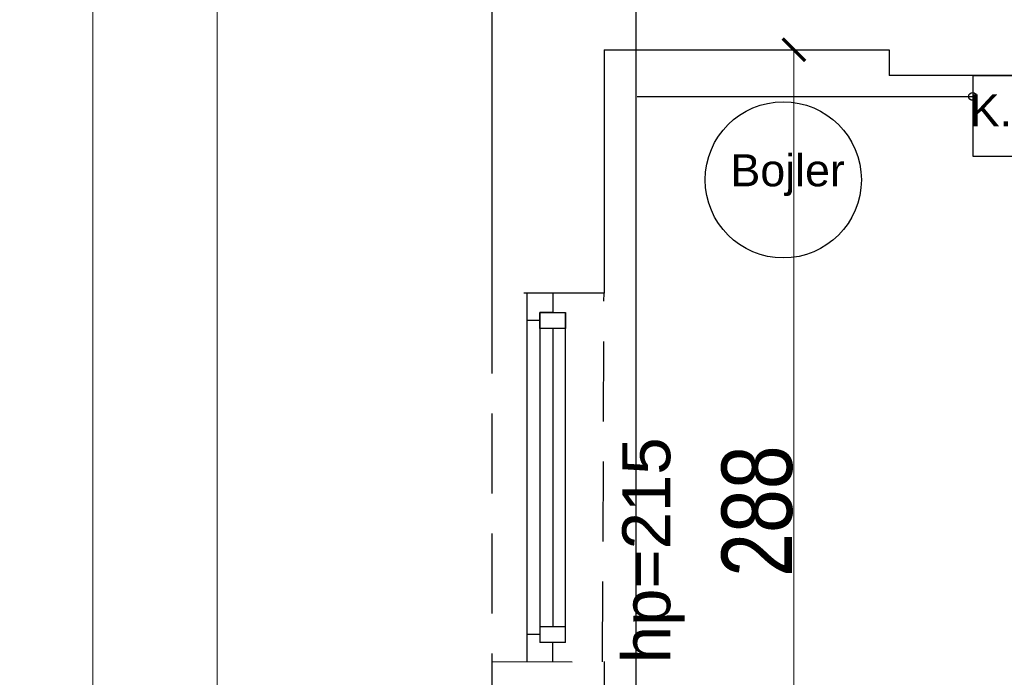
# Model space of a CAD drawing. Header units: millimetres. Extents: x -5941 to 19721, y -9230 to 6433.
# Tile 161 of 204: x 11116 to 11424, y 48 to 253. Entities that reach past the tile are written whole.
import ezdxf

# ---------------------------------------------------------------- set-up
doc = ezdxf.new("R2010")
doc.units = ezdxf.units.MM
doc.linetypes.add('DASHED', pattern=[0.75, 0.5, -0.25])
for name, color, linetype in [('A_meble', 6, 'Continuous'), ('A_okno', 3, 'Continuous'), ('A_opis pom', 1, 'Continuous'), ('A_SC_MUROWANA_DZIAŁOWA', 42, 'Continuous'), ('A_scianazew', 42, 'Continuous'), ('A_wymiary', 55, 'Continuous')]:
    doc.layers.add(name, color=color, linetype=linetype)
doc.layers.add('A_WYMIAR_ZEW', color=55, linetype='Continuous', lineweight=15)
doc.layers.add('GEB-BEZUG', color=2, linetype='Continuous', lineweight=25, true_color=0xffff00)
doc.styles.add('Opisowy', font='arial.ttf', dxfattribs={"width": 0.8})
doc.styles.get("Standard").update_dxf_attribs({"font": 'arial.ttf'})
doc.dimstyles.new('WYMIARY', dxfattribs={"dimtxt": 1.3, "dimasz": 7, "dimexe": 1.25, "dimexo": 0.3, "dimgap": 0.2, "dimtad": 1, "dimzin": 4, "dimtxsty": 'Opisowy', "dimblk1": 'ARCHTICK', "dimblk2": 'ARCHTICK', "dimsah": 1, "dimcen": 2.5, "dimazin": 0, "dimtfac": 1, "dimtmove": 1, "dimatfit": 3, "dimldrblk": 'ARCHTICK', "dimfxl": 0, "dimlwd": 18, "dimlwe": 9, "dimarcsym": 0})

# ---------------------------------------------------------------- blocks, each defined once
blk = doc.blocks.new('_ArchTick')
at = {"color": 0, "const_width": 0.15}
blk.add_lwpolyline([(-0.5, -0.5), (0.5, 0.5)], dxfattribs=at)
blk = doc.blocks.new('*D51')
at = {"layer": 'A_wymiary', "color": 0, "lineweight": 9}
for p, q in [((11357.41, 244.08), (11359.36, 244.08)), ((11357.41, -43.92), (11359.36, -43.92))]:
    blk.add_line(p, q, dxfattribs=at)
at = {"layer": 'A_wymiary', "color": 0, "lineweight": 18}
blk.add_line((11358.11, -43.92), (11358.11, 244.08), dxfattribs=at)
at = {"layer": 'Defpoints', "color": 0}
for p in [(11298.81, 244.08), (11358.11, 244.08), (11298.81, -43.92)]:
    blk.add_point(p, dxfattribs=at)
at = {"layer": 'A_wymiary', "color": 0, "lineweight": 18, "xscale": 7, "yscale": 7, "zscale": 7}
for p, rotation in [((11358.11, 244.08), 90), ((11358.11, -43.92), 270)]:
    blk.add_blockref('_ArchTick', p, dxfattribs=dict(at, rotation=rotation))
at = {"layer": 'A_wymiary', "color": 0, "insert": (11346.68, 100.08), "char_height": 1.3, "attachment_point": 5, "rotation": 90, "style": 'Opisowy'}
blk.add_mtext('{\\H16.923077x;\\C3;288}', dxfattribs=at)
blk = doc.blocks.new('*D65')
at = {"layer": 'A_WYMIAR_ZEW', "color": 0, "lineweight": 9}
for p, q in [((11178.73, 1444.08), (11176.78, 1444.08)), ((11178.73, -83.92), (11176.78, -83.92))]:
    blk.add_line(p, q, dxfattribs=at)
at = {"layer": 'A_WYMIAR_ZEW', "color": 0, "lineweight": 18}
blk.add_line((11178.03, 1444.08), (11178.03, -83.92), dxfattribs=at)
at = {"layer": 'Defpoints', "color": 0}
for p in [(11263.81, 1444.08), (11178.03, -83.92), (11263.81, -83.92)]:
    blk.add_point(p, dxfattribs=at)
at = {"layer": 'A_WYMIAR_ZEW', "color": 0, "lineweight": 18, "xscale": 7, "yscale": 7, "zscale": 7}
for p, rotation in [((11178.03, 1444.08), 90), ((11178.03, -83.92), 270)]:
    blk.add_blockref('_ArchTick', p, dxfattribs=dict(at, rotation=rotation))
at = {"layer": 'A_WYMIAR_ZEW', "color": 0, "insert": (11166.59, 680.08), "char_height": 1.3, "attachment_point": 5, "rotation": 90, "style": 'Opisowy'}
blk.add_mtext('{\\H16.923077x;\\C3;1528}1528,00', dxfattribs=at)
blk = doc.blocks.new('*D67')
at = {"layer": 'A_WYMIAR_ZEW', "color": 0, "lineweight": 9}
for p, q in [((11139.86, 1444.08), (11137.91, 1444.08)), ((11139.86, -205.92), (11137.91, -205.92))]:
    blk.add_line(p, q, dxfattribs=at)
at = {"layer": 'A_WYMIAR_ZEW', "color": 0, "lineweight": 18}
blk.add_line((11139.16, 1444.08), (11139.16, -205.92), dxfattribs=at)
at = {"layer": 'Defpoints', "color": 0}
for p in [(11263.81, 1444.08), (11139.16, -205.92), (11263.81, -205.92)]:
    blk.add_point(p, dxfattribs=at)
at = {"layer": 'A_WYMIAR_ZEW', "color": 0, "lineweight": 18, "xscale": 7, "yscale": 7, "zscale": 7}
for p, rotation in [((11139.16, 1444.08), 90), ((11139.16, -205.92), 270)]:
    blk.add_blockref('_ArchTick', p, dxfattribs=dict(at, rotation=rotation))
at = {"layer": 'A_WYMIAR_ZEW', "color": 0, "insert": (11127.72, 619.08), "char_height": 1.3, "attachment_point": 5, "rotation": 90, "style": 'Opisowy'}
blk.add_mtext('{\\H16.923077x;\\C3;1650}', dxfattribs=at)

msp = doc.modelspace()

# ---------------------------------------------------------------- linework, layer by layer
at = {"linetype": 'DASHED', "ltscale": 50}
msp.add_lwpolyline([(11298.809, 168.079), (11263.809, 168.076), (11263.809, 53.079), (11298.383, 53.076)], close=True, dxfattribs=at)
at = {"layer": 'A_meble'}
msp.add_lwpolyline([(11414.093, 236.083), (11469.216, 236.083), (11469.216, 210.806), (11414.093, 210.806)], close=True, dxfattribs=at)
msp.add_circle((11354.798, 203.478), 24.381, dxfattribs=at)
at = {"layer": 'A_okno'}
for p, q in [((11274.809, 159.579, 0), (11274.809, 168.079, 0)), ((11282.809, 168.079, 0), (11282.809, 162.079, 0)), ((11278.809, 162.079, 0), (11286.809, 162.079, 0)), ((11278.809, 157.079, 0), (11278.809, 162.079, 0)), ((11282.809, 162.079, 0), (11278.809, 162.079, 0)), ((11278.809, 162.079, 0), (11278.809, 110.576, -0.022)), ((11286.809, 110.576, -0.023), (11286.809, 162.079, 0)), ((11286.809, 162.079, 0), (11286.809, 157.079, 0)), ((11278.809, 159.579, 0), (11274.809, 159.579, 0)), ((11274.809, 110.576, -0.022), (11274.809, 159.579, 0)), ((11282.309, 157.079, 0), (11278.809, 157.079, 0)), ((11286.809, 157.079, 0), (11278.809, 157.079, 0)), ((11282.809, 157.079, 0), (11282.809, 110.576, -0.022)), ((11286.809, 157.079, 0), (11283.309, 157.079, 0)), ((11274.81, 53.076, -0.047), (11274.809, 110.576, -0.022)), ((11278.809, 110.576, -0.022), (11278.81, 59.076, -0.045)), ((11282.809, 110.576, -0.022), (11282.81, 64.076, -0.044)), ((11286.81, 59.076, -0.046), (11286.809, 110.576, -0.023)), ((11278.81, 61.576, -0.044), (11274.81, 61.576, -0.044)), ((11278.81, 64.076, -0.044), (11286.81, 64.076, -0.044)), ((11286.81, 59.076, -0.044), (11278.81, 59.076, -0.044)), ((11282.81, 53.076, -0.044), (11282.81, 59.076, -0.044))]:
    msp.add_line(p, q, dxfattribs=at)
at = {"layer": 'A_SC_MUROWANA_DZIAŁOWA'}
for p in [(11387.809, 244.079), (11490.809, 236.079)]:
    msp.add_line(p, (11387.809, 236.079), dxfattribs=at)
msp.add_lwpolyline([(11298.809, 244.079), (11387.809, 244.079)], dxfattribs=at)
at = {"layer": 'A_scianazew'}
for p, q in [((11263.809, 338.076), (11263.809, 168.079)), ((11263.809, 53.079), (11263.809, -83.921))]:
    msp.add_line(p, q, dxfattribs=at)
for points in [[(11298.809, 244.079), (11298.809, 168.079)], [(11298.809, 53.079), (11298.809, -43.921)]]:
    msp.add_lwpolyline(points, dxfattribs=at)
at = {"layer": 'GEB-BEZUG'}
msp.add_line((11309.149, 229.515), (11413.913, 229.515), dxfattribs=at)
msp.add_lwpolyline([(12158.364, -205.033), (12158.364, -158.97), (11771.294, -158.97), (11771.294, -28.855), (11308.894, -28.855), (11308.894, 785.474)], dxfattribs=at)
msp.add_ellipse((11413.913, 229.515), major_axis=(-1.229, 0), ratio=0.9726469, dxfattribs=at)

# ---------------------------------------------------------------- texts
at = {"layer": 'A_opis pom', "char_height": 10, "width": 119.07531, "attachment_point": 1}
for s, insert in [('K.gazowy', (11413.029, 230.205, 0.092)), ('Bojler', (11338.299, 211.477, 0.092))]:
    msp.add_mtext(s, dxfattribs=dict(at, insert=insert))
at = {"layer": 'A_opis pom', "insert": (11304.498, 52.589, 0.092), "char_height": 15, "width": 119.07531, "attachment_point": 1, "rotation": 90}
msp.add_mtext('hp=215', dxfattribs=at)

# ---------------------------------------------------------------- dimensions: what is measured, and where the dimension line sits
at = {"layer": 'A_WYMIAR_ZEW'}
for base, p2, text, picture, middle in [((11139.157, -205.921), (11263.809, -205.921), '{\\H16.923077x;\\C3;1650}', '*D67', (11127.724, 619.079)), ((11178.026, -83.921), (11263.809, -83.921), '{\\H16.923077x;\\C3;1528}<>', '*D65', (11166.593, 680.079))]:
    dim = msp.add_linear_dim(base=base, p1=(11263.809, 1444.079), p2=p2, angle=90, text=text, dimstyle='WYMIARY', override={"dimtxsty": 'Opisowy'}, dxfattribs=at)
    dim.commit()
    dim.dimension.update_dxf_attribs({"geometry": picture, "text_midpoint": middle})
at = {"layer": 'A_wymiary'}
dim = msp.add_linear_dim(base=(11358.11, 244.079), p1=(11298.809, -43.921), p2=(11298.809, 244.079), angle=90, text='{\\H16.923077x;\\C3;288}', dimstyle='WYMIARY', override={"dimtxsty": 'Opisowy'}, dxfattribs=at)
dim.commit()
dim.dimension.update_dxf_attribs({"geometry": '*D51', "text_midpoint": (11346.678, 100.079)})

doc.saveas('drawing.dxf')
